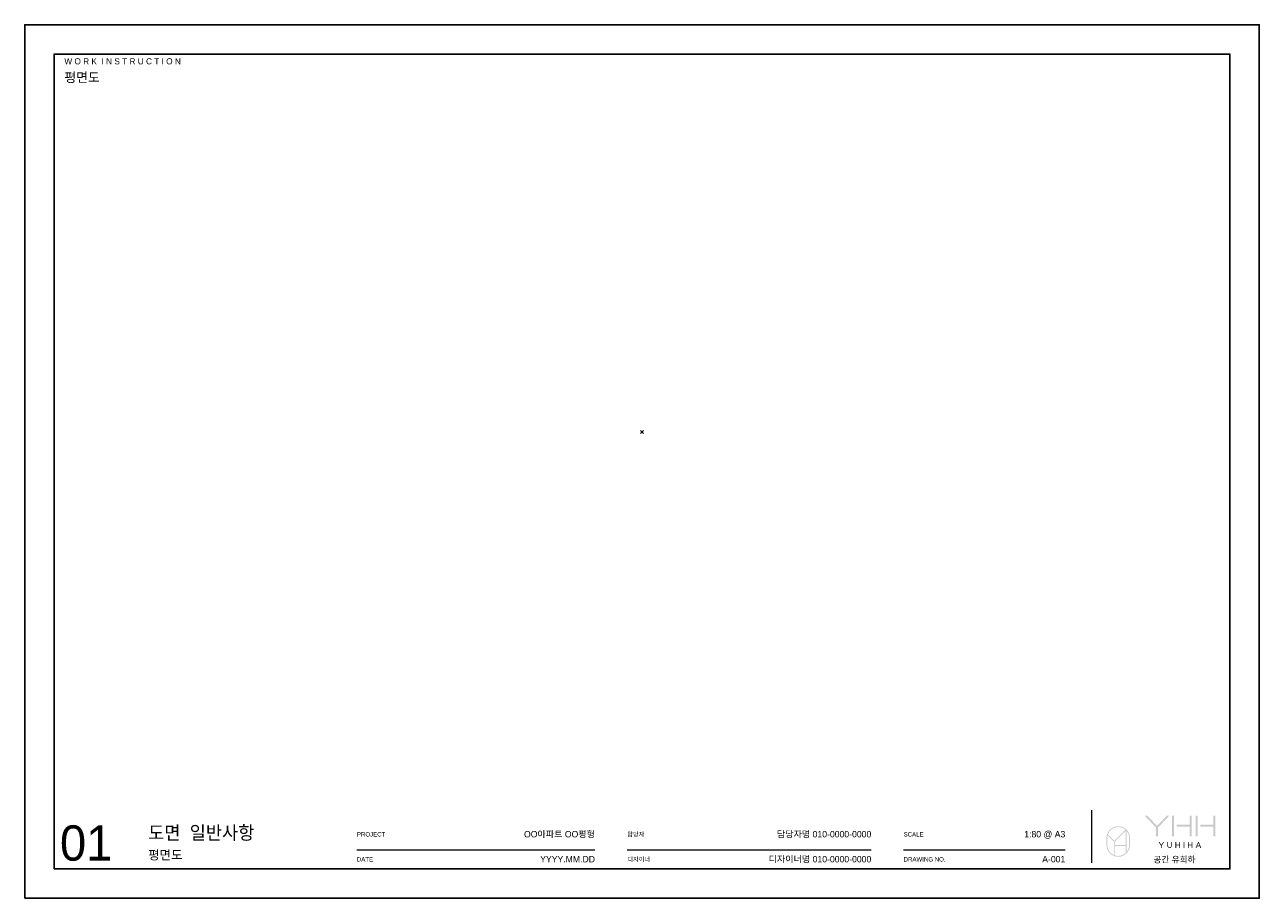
# Model space of a CAD drawing. Header units: millimetres. Extents: x 488786 to 747986, y 25193 to 95000.
# Tile 1 of 127: x 488786 to 522386, y 25193 to 48953. Entities that reach past the tile are written whole.
import ezdxf
from ezdxf.enums import TextEntityAlignment as Align

# ---------------------------------------------------------------- set-up
doc = ezdxf.new("R2010")
doc.units = ezdxf.units.MM
doc.layers.get('Defpoints').update_dxf_attribs({"color": 142})
doc.layers.add('12. TXT1', color=132, linetype='Continuous')
doc.layers.add('20. FOR', color=7, linetype='Continuous')
doc.styles.add('YUHIHA_TEXT', font='Pretendard-Regular.ttf')
doc.styles.add('YUHIHA_TEXT_BOLD', font='txt')

# ---------------------------------------------------------------- blocks, each defined once
blk = doc.blocks.new('YUHIHA_Sheet_Logo_Symbol')
h = blk.add_hatch(color=7)
h.paths.add_polyline_path([(7.7, 4), (7.69, 3.89), (7.69, 3.78), (7.68, 3.67), (7.67, 3.56), (7.65, 3.45), (7.64, 3.34), (7.62, 3.23), (7.59, 3.13), (7.56, 3.02), (7.53, 2.92), (7.5, 2.82), (7.47, 2.72), (7.43, 2.62), (7.39, 2.52), (7.34, 2.42), (7.29, 2.33), (7.25, 2.23), (7.19, 2.14), (7.14, 2.05), (7.08, 1.96), (7.02, 1.88), (6.96, 1.79), (6.9, 1.71), (6.83, 1.63), (6.83, 8.76), (6.9, 8.68), (6.96, 8.59), (7.02, 8.51), (7.08, 8.42), (7.14, 8.33), (7.19, 8.24), (7.25, 8.15), (7.29, 8.06), (7.34, 7.96), (7.39, 7.87), (7.43, 7.77), (7.47, 7.67), (7.5, 7.57), (7.53, 7.47), (7.56, 7.36), (7.59, 7.26), (7.62, 7.15), (7.64, 7.05), (7.65, 6.94), (7.67, 6.83), (7.68, 6.72), (7.69, 6.61), (7.69, 6.5), (7.7, 6.39), (7.7, 4)], flags=0)
h.paths.add_polyline_path([(2.82, 0.5), (2.82, 3.66), (6.53, 3.66), (6.53, 1.31), (6.44, 1.23), (6.36, 1.16), (6.27, 1.08), (6.18, 1.02), (6.08, 0.95), (5.99, 0.89), (5.89, 0.83), (5.79, 0.77), (5.69, 0.72), (5.59, 0.67), (5.49, 0.62), (5.38, 0.57), (5.27, 0.53), (5.16, 0.49), (5.05, 0.46), (4.94, 0.43), (4.83, 0.4), (4.71, 0.37), (4.6, 0.35), (4.48, 0.34), (4.36, 0.32), (4.24, 0.31), (4.12, 0.31), (4, 0.3), (3.95, 0.3), (3.9, 0.31), (3.85, 0.31), (3.8, 0.31), (3.74, 0.31), (3.69, 0.32), (3.64, 0.32), (3.59, 0.33), (3.54, 0.33), (3.49, 0.34), (3.45, 0.35), (3.4, 0.35), (3.35, 0.36), (3.3, 0.37), (3.25, 0.38), (3.2, 0.39), (3.15, 0.4), (3.11, 0.41), (3.06, 0.43), (3.01, 0.44), (2.96, 0.45), (2.92, 0.47), (2.87, 0.48), (2.82, 0.5)], flags=0)
h.paths.add_polyline_path([(0.3, 4), (0.3, 6.39), (0.3, 6.42), (0.3, 6.46), (0.31, 6.5), (0.31, 6.53), (0.31, 6.57), (0.31, 6.61), (0.31, 6.64), (0.32, 6.68), (0.32, 6.72), (0.32, 6.75), (0.33, 6.79), (0.33, 6.83), (0.34, 6.86), (0.34, 6.9), (0.35, 6.93), (0.35, 6.97), (0.36, 7.01), (0.36, 7.04), (0.37, 7.08), (0.38, 7.11), (0.38, 7.15), (0.39, 7.18), (0.4, 7.22), (0.41, 7.25), (2.52, 5.14), (2.52, 0.61), (2.36, 0.69), (2.2, 0.77), (2.05, 0.86), (1.9, 0.96), (1.76, 1.06), (1.62, 1.17), (1.49, 1.29), (1.37, 1.41), (1.25, 1.54), (1.13, 1.67), (1.02, 1.81), (0.92, 1.96), (0.83, 2.1), (0.74, 2.26), (0.66, 2.42), (0.59, 2.58), (0.52, 2.74), (0.47, 2.91), (0.42, 3.09), (0.38, 3.26), (0.35, 3.44), (0.32, 3.63), (0.31, 3.81), (0.3, 4)], flags=0)
h.paths.add_polyline_path([(4, 10.08), (4.12, 10.08), (4.23, 10.07), (4.34, 10.07), (4.46, 10.05), (4.57, 10.04), (4.68, 10.02), (4.79, 10), (4.9, 9.97), (5, 9.94), (5.11, 9.91), (5.21, 9.88), (5.32, 9.84), (5.42, 9.8), (5.52, 9.75), (5.62, 9.71), (5.71, 9.66), (5.81, 9.61), (5.9, 9.55), (5.99, 9.5), (6.08, 9.44), (6.17, 9.37), (6.26, 9.31), (6.34, 9.24), (6.42, 9.17), (2.67, 5.42), (0.51, 7.59), (0.57, 7.76), (0.65, 7.94), (0.73, 8.11), (0.83, 8.27), (0.93, 8.43), (1.03, 8.59), (1.15, 8.74), (1.27, 8.88), (1.4, 9.01), (1.54, 9.14), (1.68, 9.26), (1.83, 9.38), (1.99, 9.48), (2.15, 9.58), (2.31, 9.67), (2.49, 9.76), (2.66, 9.83), (2.84, 9.89), (3.03, 9.95), (3.21, 10), (3.41, 10.03), (3.6, 10.06), (3.8, 10.08), (4, 10.08)], flags=0)
h.paths.add_polyline_path([(6.59, 9.02), (6.53, 9.08), (6.53, 9.07), (6.54, 9.07), (6.54, 9.07), (6.54, 9.07), (6.54, 9.06), (6.55, 9.06), (6.55, 9.06), (6.55, 9.06), (6.55, 9.05), (6.56, 9.05), (6.56, 9.05), (6.56, 9.05), (6.56, 9.04), (6.57, 9.04), (6.57, 9.04), (6.57, 9.04), (6.57, 9.04), (6.58, 9.03), (6.58, 9.03), (6.58, 9.03), (6.58, 9.03), (6.58, 9.02), (6.59, 9.02), (6.59, 9.02), (6.59, 9.02)], flags=0)
h.paths.add_polyline_path([(2.82, 5.14), (6.53, 8.84), (6.53, 3.97), (2.82, 3.97), (2.82, 5.14)], flags=0)
h.paths.add_polyline_path([(4, 10.39), (3.73, 10.38), (3.46, 10.35), (3.19, 10.3), (2.94, 10.24), (2.69, 10.16), (2.44, 10.07), (2.21, 9.96), (1.98, 9.84), (1.76, 9.7), (1.56, 9.55), (1.36, 9.39), (1.17, 9.21), (1, 9.03), (0.83, 8.83), (0.68, 8.62), (0.55, 8.4), (0.42, 8.18), (0.31, 7.94), (0.22, 7.7), (0.14, 7.45), (0.08, 7.19), (0.04, 6.93), (0.01, 6.66), (0, 6.39), (0, 4), (0.01, 3.73), (0.04, 3.46), (0.08, 3.2), (0.14, 2.94), (0.22, 2.69), (0.31, 2.44), (0.42, 2.21), (0.55, 1.98), (0.68, 1.77), (0.83, 1.56), (1, 1.36), (1.17, 1.17), (1.36, 1), (1.56, 0.83), (1.76, 0.68), (1.98, 0.55), (2.21, 0.42), (2.44, 0.31), (2.69, 0.22), (2.94, 0.14), (3.19, 0.08), (3.46, 0.04), (3.73, 0.01), (4, 0), (4.27, 0.01), (4.54, 0.04), (4.8, 0.08), (5.06, 0.14), (5.31, 0.22), (5.56, 0.31), (5.79, 0.42), (6.02, 0.55), (6.23, 0.68), (6.44, 0.83), (6.64, 1), (6.83, 1.17), (7, 1.36), (7.17, 1.56), (7.32, 1.77), (7.45, 1.98), (7.58, 2.21), (7.69, 2.44), (7.78, 2.69), (7.86, 2.94), (7.92, 3.2), (7.96, 3.46), (7.99, 3.73), (8, 4), (8, 6.39), (7.99, 6.66), (7.96, 6.93), (7.92, 7.19), (7.86, 7.45), (7.78, 7.7), (7.69, 7.94), (7.58, 8.18), (7.45, 8.4), (7.32, 8.62), (7.17, 8.83), (7, 9.03), (6.83, 9.21), (6.64, 9.39), (6.44, 9.55), (6.23, 9.7), (6.02, 9.84), (5.79, 9.96), (5.56, 10.07), (5.31, 10.16), (5.06, 10.24), (4.8, 10.3), (4.54, 10.35), (4.27, 10.38), (4, 10.39)], flags=0)
blk = doc.blocks.new('YUHIHA_Sheet_Logo_Wordmark')
for points in [[(3.86, 3.98), (3.86, 6.89), (0, 10.99), (0.89, 10.99), (4.21, 7.47), (7.55, 10.99), (8.38, 10.99), (4.52, 6.89), (4.52, 3.98), (3.86, 3.98)], [(5.78, 0.79), (5.78, 0.02), (5.55, 0.02), (5.55, 0.79), (4.76, 1.99), (5.04, 1.99), (5.66, 1.04), (6.29, 1.99), (6.57, 1.99), (5.78, 0.79)], [(9.14, 0.39), (9.13, 0.38), (9.12, 0.37), (9.11, 0.35), (9.1, 0.34), (9.09, 0.32), (9.08, 0.31), (9.07, 0.3), (9.06, 0.28), (9.05, 0.27), (9.03, 0.26), (9.02, 0.24), (9.01, 0.23), (9, 0.22), (8.99, 0.21), (8.97, 0.2), (8.96, 0.19), (8.95, 0.18), (8.94, 0.16), (8.92, 0.15), (8.91, 0.14), (8.89, 0.13), (8.88, 0.13), (8.87, 0.12), (8.85, 0.11), (8.84, 0.1), (8.82, 0.09), (8.81, 0.08), (8.79, 0.07), (8.78, 0.07), (8.76, 0.06), (8.74, 0.05), (8.73, 0.05), (8.71, 0.04), (8.7, 0.04), (8.68, 0.03), (8.67, 0.03), (8.65, 0.02), (8.64, 0.02), (8.62, 0.02), (8.61, 0.01), (8.59, 0.01), (8.57, 0.01), (8.56, 0), (8.54, 0), (8.53, 0), (8.51, 0), (8.49, 0), (8.48, 0), (8.46, 0), (8.44, 0), (8.42, 0), (8.41, 0), (8.39, 0), (8.37, 0.01), (8.36, 0.01), (8.34, 0.01), (8.32, 0.01), (8.31, 0.02), (8.29, 0.02), (8.27, 0.03), (8.26, 0.03), (8.24, 0.04), (8.22, 0.04), (8.21, 0.05), (8.19, 0.05), (8.18, 0.06), (8.16, 0.07), (8.15, 0.07), (8.13, 0.08), (8.12, 0.09), (8.1, 0.1), (8.09, 0.11), (8.07, 0.11), (8.06, 0.12), (8.05, 0.13), (8.03, 0.14), (8.02, 0.15), (8, 0.16), (7.99, 0.17), (7.98, 0.18), (7.97, 0.2), (7.95, 0.21), (7.94, 0.22), (7.93, 0.23), (7.92, 0.24), (7.91, 0.25), (7.9, 0.27), (7.89, 0.28), (7.88, 0.29), (7.87, 0.31), (7.86, 0.32), (7.85, 0.33), (7.84, 0.35), (7.83, 0.36), (7.82, 0.38), (7.81, 0.39), (7.8, 0.41), (7.79, 0.42), (7.79, 0.44), (7.78, 0.45), (7.77, 0.47), (7.77, 0.48), (7.76, 0.5), (7.75, 0.52), (7.75, 0.53), (7.74, 0.55), (7.74, 0.57), (7.73, 0.58), (7.73, 0.6), (7.73, 0.62), (7.72, 0.63), (7.72, 0.65), (7.72, 0.67), (7.72, 0.69), (7.71, 0.7), (7.71, 0.72), (7.71, 0.74), (7.71, 0.76), (7.71, 0.77), (7.71, 0.79), (7.71, 1.99), (7.95, 1.99), (7.95, 0.79), (7.95, 0.78), (7.95, 0.77), (7.95, 0.76), (7.95, 0.74), (7.95, 0.73), (7.95, 0.72), (7.96, 0.7), (7.96, 0.69), (7.96, 0.68), (7.96, 0.67), (7.96, 0.66), (7.97, 0.64), (7.97, 0.63), (7.97, 0.62), (7.98, 0.61), (7.98, 0.6), (7.98, 0.59), (7.99, 0.57), (7.99, 0.56), (8, 0.55), (8, 0.54), (8.01, 0.53), (8.01, 0.52), (8.02, 0.51), (8.02, 0.5), (8.03, 0.49), (8.04, 0.48), (8.04, 0.47), (8.05, 0.46), (8.06, 0.45), (8.06, 0.44), (8.07, 0.43), (8.08, 0.42), (8.09, 0.41), (8.09, 0.41), (8.1, 0.4), (8.11, 0.39), (8.12, 0.38), (8.13, 0.37), (8.13, 0.37), (8.14, 0.36), (8.15, 0.35), (8.16, 0.35), (8.17, 0.34), (8.18, 0.33), (8.19, 0.33), (8.2, 0.32), (8.21, 0.31), (8.22, 0.31), (8.23, 0.3), (8.24, 0.3), (8.25, 0.29), (8.26, 0.29), (8.27, 0.28), (8.28, 0.28), (8.29, 0.27), (8.3, 0.27), (8.31, 0.27), (8.32, 0.26), (8.34, 0.26), (8.35, 0.26), (8.36, 0.26), (8.37, 0.25), (8.38, 0.25), (8.39, 0.25), (8.4, 0.25), (8.42, 0.25), (8.43, 0.25), (8.44, 0.24), (8.45, 0.24), (8.46, 0.24), (8.48, 0.24), (8.49, 0.24), (8.5, 0.24), (8.51, 0.24), (8.52, 0.25), (8.53, 0.25), (8.54, 0.25), (8.56, 0.25), (8.57, 0.25), (8.58, 0.25), (8.59, 0.26), (8.6, 0.26), (8.61, 0.26), (8.62, 0.26), (8.63, 0.27), (8.64, 0.27), (8.65, 0.28), (8.66, 0.28), (8.67, 0.28), (8.69, 0.29), (8.7, 0.29), (8.71, 0.3), (8.72, 0.3), (8.73, 0.31), (8.74, 0.31), (8.75, 0.32), (8.76, 0.33), (8.77, 0.33), (8.78, 0.34), (8.79, 0.35), (8.79, 0.35), (8.8, 0.36), (8.81, 0.37), (8.82, 0.38), (8.83, 0.38), (8.84, 0.39), (8.85, 0.4), (8.85, 0.41), (8.86, 0.42), (8.87, 0.43), (8.88, 0.43), (8.88, 0.44), (8.89, 0.45), (8.9, 0.46), (8.91, 0.47), (8.91, 0.48), (8.92, 0.49), (8.93, 0.5), (8.93, 0.51), (8.94, 0.52), (8.94, 0.53), (8.95, 0.54), (8.95, 0.56), (8.96, 0.57), (8.96, 0.58), (8.97, 0.59), (8.97, 0.6), (8.98, 0.61), (8.98, 0.62), (8.98, 0.63), (8.99, 0.65), (8.99, 0.66), (8.99, 0.67), (8.99, 0.68), (9, 0.69), (9, 0.71), (9, 0.72), (9, 0.73), (9, 0.74), (9, 0.76), (9, 0.77), (9, 0.78), (9, 0.79), (9, 1.99), (9.24, 1.99), (9.24, 0.79), (9.24, 0.77), (9.24, 0.76), (9.24, 0.74), (9.24, 0.72), (9.24, 0.7), (9.24, 0.69), (9.24, 0.67), (9.23, 0.65), (9.23, 0.63), (9.23, 0.62), (9.22, 0.6), (9.22, 0.58), (9.21, 0.57), (9.21, 0.55), (9.2, 0.54), (9.2, 0.52), (9.19, 0.5), (9.18, 0.49), (9.18, 0.47), (9.17, 0.46), (9.16, 0.44), (9.15, 0.43), (9.15, 0.41), (9.14, 0.39)], [(12, 0.02), (11.76, 0.02), (11.76, 0.91), (10.72, 0.91), (10.72, 0.02), (10.48, 0.02), (10.48, 1.99), (10.72, 1.99), (10.72, 1.15), (11.76, 1.15), (11.76, 1.99), (12, 1.99), (12, 0.02)], [(13.25, 1.99), (13.48, 1.99), (13.48, 0.02), (13.25, 0.02), (13.25, 1.99)], [(16.25, 0.02), (16.01, 0.02), (16.01, 0.91), (14.97, 0.91), (14.97, 0.02), (14.73, 0.02), (14.73, 1.99), (14.97, 1.99), (14.97, 1.15), (16.01, 1.15), (16.01, 1.99), (16.25, 1.99), (16.25, 0.02)]]:
    blk.add_hatch(color=7).paths.add_polyline_path(points, flags=0)
h = blk.add_hatch(color=7)
h.paths.add_polyline_path([(15.29, 3.91), (15.29, 7.25), (10.89, 7.25), (10.89, 7.86), (15.29, 7.86), (15.29, 10.99), (15.95, 10.99), (15.95, 3.91), (15.29, 3.91)], flags=0)
h.paths.add_polyline_path([(9.31, 10.99), (9.97, 10.99), (9.97, 3.91), (9.31, 3.91), (9.31, 10.99)], flags=0)
h = blk.add_hatch(color=7)
h.paths.add_polyline_path([(23.33, 3.91), (23.33, 7.25), (18.94, 7.25), (18.94, 7.86), (23.33, 7.86), (23.33, 10.99), (24, 10.99), (24, 3.91), (23.33, 3.91)], flags=0)
h.paths.add_polyline_path([(17.36, 10.99), (18.02, 10.99), (18.02, 3.91), (17.36, 3.91), (17.36, 10.99)], flags=0)
h = blk.add_hatch(color=7)
h.paths.add_polyline_path([(18.65, 0.81), (18.29, 1.7), (17.92, 0.81), (18.65, 0.81)], flags=0)
h.paths.add_polyline_path([(19.24, 0.02), (18.98, 0.02), (18.75, 0.57), (17.82, 0.57), (17.59, 0.02), (17.34, 0.02), (18.16, 1.99), (18.42, 1.99), (19.24, 0.02)], flags=0)
blk = doc.blocks.new('YUHIHA_Sheet_A3')
at = {"color": 8, "lineweight": 9}
for p, q in [((363, 12), (363, 30)), ((205, 16.5), (288, 16.5))]:
    blk.add_line(p, q, dxfattribs=at)
at = {"color": 8}
blk.add_lwpolyline([(0, 0), (420, 0), (420, 297), (0, 297)], close=True, dxfattribs=at)
at = {"layer": 'Defpoints'}
for p, q in [((209.5, 158), (210.5, 159)), ((209.5, 159), (210.5, 158))]:
    blk.add_line(p, q, dxfattribs=at)
at = {"layer": 'Defpoints', "color": 7}
blk.add_lwpolyline([(10, 10), (410, 10), (410, 287), (10, 287)], close=True, dxfattribs=at)
for name, p in [('YUHIHA_Sheet_Logo_Wordmark', (381, 17.12)), ('YUHIHA_Sheet_Logo_Symbol', (368, 14.12))]:
    blk.add_blockref(name, p)
at = {"layer": '12. TXT1', "style": 'YUHIHA_TEXT'}
for s, height, p in [('담당자', 1.5, (205, 21)), ('디자이너', 1.5, (205, 12.5)), ('공간 유희하', 2.1, (384, 12.12))]:
    blk.add_text(s, height=height, dxfattribs=at).set_placement(p)
at = {"layer": '12. TXT1', "style": 'YUHIHA_TEXT', "flags": 1}
blk.add_attdef('DRAWING_LABEL', text='', height=2.3, dxfattribs=at).set_placement((288, 25.7), align=Align.RIGHT)
at = {"layer": '12. TXT1', "style": 'YUHIHA_TEXT'}
for tag, p, height in [('SHEET', (12, 12.8), 12), ('DRAWING', (42, 13.2), 3.1)]:
    blk.add_attdef(tag, p, '', height=height, dxfattribs=at)
blk.add_attdef('DRAWING_NO', text='', height=2.2, dxfattribs=at).set_placement((354, 12.2), align=Align.RIGHT)
blk = doc.blocks.new('YUHIHA_Sheet_ProjectInfo')
at = {"color": 8, "lineweight": 9}
for p, q in [((113, 16.5), (194, 16.5)), ((299, 16.5), (354, 16.5))]:
    blk.add_line(p, q, dxfattribs=at)
at = {"layer": '12. TXT1', "style": 'YUHIHA_TEXT'}
for s, p in [('PROJECT', (113, 21)), ('SCALE', (299, 21)), ('DATE', (113, 12.5)), ('DRAWING NO.', (299, 12.5))]:
    blk.add_text(s, height=1.5, dxfattribs=at).set_placement(p)
for s, p in [('OO아파트 OO평형', (194, 20.7)), ('담당자명 010-0000-0000', (288, 20.7)), ('1:80 @ A3', (354, 20.7)), ('YYYY.MM.DD', (194, 12.2)), ('디자이너명 010-0000-0000', (288, 12.2))]:
    blk.add_text(s, height=2.2, dxfattribs=at).set_placement(p, align=Align.RIGHT)
blk = doc.blocks.new('YUHIHA_Sheet_Title_GeneralNotes')
at = {"layer": '12. TXT1', "style": 'YUHIHA_TEXT_BOLD'}
blk.add_text('도면 일반사항', height=4.6, dxfattribs=at).set_placement((42, 20))
blk = doc.blocks.new('YUHIHA_Sheet_Header_01FloorPlan')
at = {"layer": '12. TXT1', "style": 'YUHIHA_TEXT'}
blk.add_text('평면도', height=3.2, dxfattribs=at).set_placement((13.5, 277.5))
at = {"layer": '20. FOR', "style": 'YUHIHA_TEXT'}
blk.add_text('W O R K  I N S T R U C T I O N', height=2.1, dxfattribs=at).set_placement((13.5, 283.5))
blk = doc.blocks.new('YUHIHA_Sheet_01FloorPlan_Standard')
at = {"layer": '20. FOR', "xscale": 80, "yscale": 80, "zscale": 80}
blk.add_blockref('YUHIHA_Sheet_A3', (4239, 62237), dxfattribs=at).add_auto_attribs({'SHEET': '01', 'DRAWING': '평면도', 'DRAWING_NO': 'A-001'})
for name in ['YUHIHA_Sheet_Header_01FloorPlan', 'YUHIHA_Sheet_Title_GeneralNotes', 'YUHIHA_Sheet_ProjectInfo']:
    blk.add_blockref(name, (4239, 62237), dxfattribs=at)

msp = doc.modelspace()

# ---------------------------------------------------------------- block references
msp.add_blockref('YUHIHA_Sheet_01FloorPlan_Standard', (484546.9, -37044))

doc.saveas('drawing.dxf')
